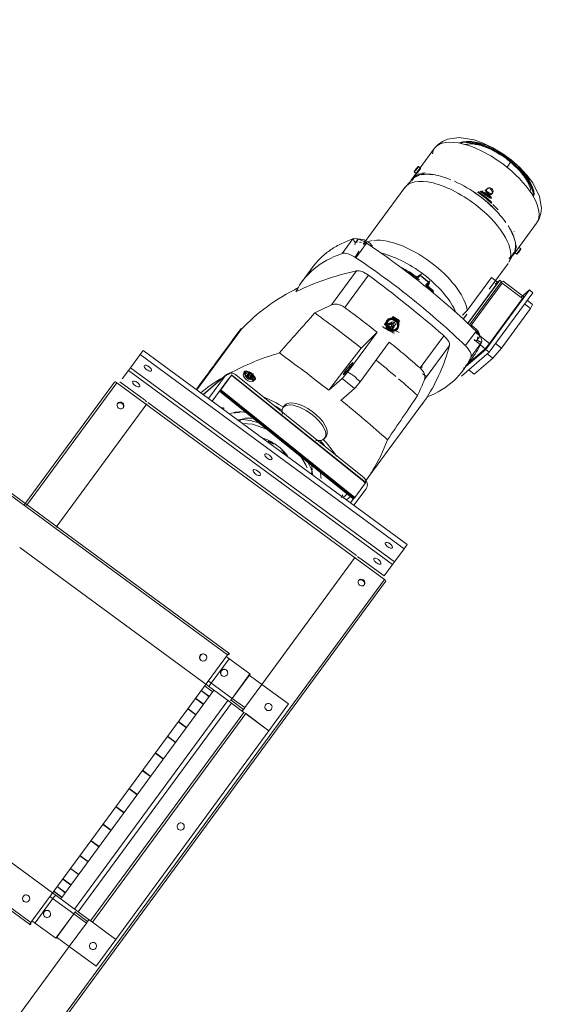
# Model space of a CAD drawing. Header units: metres. Extents: x 135583 to 135939, y 457896 to 458258.
# Tile 208 of 256: x 135786.64 to 135787.37, y 457905.286 to 457906.655. Entities that reach past the tile are written whole.
import ezdxf

# ---------------------------------------------------------------- set-up
doc = ezdxf.new("R2010")
doc.units = ezdxf.units.M
doc.layers.add('NIEUWE INSTALLATIE', color=250, linetype='Continuous', lineweight=0)

msp = doc.modelspace()

# ---------------------------------------------------------------- linework, layer by layer
at = {"layer": 'NIEUWE INSTALLATIE'}
for p, q in [((135785.7304, 457906.653), (135786.9295, 457905.772)), ((135786.9314, 457905.7743), (135785.7323, 457906.6553)), ((135787.2175, 457906.4764), (135787.185, 457906.4321)), ((135787.1891, 457906.4438), (135787.1921, 457906.4414)), ((135787.198, 457906.4488), (135787.195, 457906.4512)), ((135787.1867, 457906.4333), (135787.1774, 457906.4234)), ((135787.1897, 457906.4366), (135787.1888, 457906.4356)), ((135787.1762, 457906.4219), (135787.1181, 457906.3429)), ((135787.2913, 457906.4207), (135787.29, 457906.4195)), ((135787.2962, 457906.4123), (135787.2975, 457906.4135)), ((135787.3269, 457906.3279), (135787.3594, 457906.3721)), ((135787.1037, 457906.3503), (135787.0888, 457906.33)), ((135787.1101, 457906.3488), (135787.1073, 457906.3449)), ((135787.123, 457906.3446), (135787.1081, 457906.3243)), ((135787.1122, 457906.3335), (135787.1072, 457906.3247)), ((135787.3208, 457906.3181), (135787.3275, 457906.3298)), ((135787.3287, 457906.3315), (135787.3317, 457906.3291)), ((135787.3291, 457906.3326), (135787.3298, 457906.3338)), ((135787.3377, 457906.3365), (135787.3347, 457906.3389)), ((135787.2934, 457906.2805), (135787.3198, 457906.3164)), ((135787.0484, 457906.3117), (135787.0335, 457906.2914)), ((135787.109, 457906.3059), (135787.0743, 457906.2586)), ((135787.1993, 457906.3017), (135787.1977, 457906.2994)), ((135787.0928, 457906.2549), (135787.1258, 457906.2998)), ((135787.1966, 457906.3002), (135787.192, 457906.2944)), ((135787.1925, 457906.2967), (135787.1966, 457906.3002)), ((135787.1937, 457906.2959), (135787.1977, 457906.2994)), ((135787.1942, 457906.2967), (135787.1937, 457906.2959)), ((135787.1996, 457906.2979), (135787.2077, 457906.2914)), ((135787.2095, 457906.2899), (135787.2055, 457906.2864)), ((135787.2106, 457906.289), (135787.2065, 457906.2855)), ((135787.2106, 457906.289), (135787.2065, 457906.2829)), ((135787.2111, 457906.2922), (135787.2095, 457906.2899)), ((135787.263, 457906.2509), (135787.2968, 457906.2969)), ((135787.3055, 457906.2899), (135787.2637, 457906.233)), ((135787.3082, 457906.2931), (135787.2639, 457906.2328)), ((135787.3106, 457906.2913), (135787.2661, 457906.2307)), ((135787.3115, 457906.2889), (135787.2677, 457906.2292)), ((135787.2968, 457906.2969), (135787.3055, 457906.2899)), ((135787.3018, 457906.2876), (135787.3083, 457906.2932)), ((135787.3094, 457906.2923), (135787.3082, 457906.2932)), ((135787.3082, 457906.2932), (135787.3094, 457906.2923)), ((135787.3094, 457906.2923), (135787.3106, 457906.2913)), ((135787.3128, 457906.2916), (135787.3107, 457906.2914)), ((135787.3107, 457906.2914), (135787.3115, 457906.2889)), ((135787.3115, 457906.2889), (135787.3399, 457906.2674)), ((135787.3128, 457906.2916), (135787.3412, 457906.2704)), ((135785.4552, 457906.2782), (135786.6543, 457905.3972)), ((135785.4568, 457906.2807), (135786.6559, 457905.3997)), ((135787.206, 457906.2872), (135787.2055, 457906.2864)), ((135787.3495, 457906.2794), (135787.2888, 457906.1968)), ((135787.3542, 457906.2756), (135787.2935, 457906.1931)), ((135787.3376, 457906.2691), (135787.3495, 457906.2794)), ((135787.3495, 457906.2794), (135787.3542, 457906.2756)), ((135787.3399, 457906.2674), (135787.2939, 457906.2048)), ((135787.3412, 457906.2704), (135787.3399, 457906.2674)), ((135787.3535, 457906.2594), (135787.3464, 457906.2651)), ((135787.2565, 457906.2442), (135787.263, 457906.2509)), ((135787.3509, 457906.2535), (135787.3104, 457906.1984)), ((135787.3509, 457906.2535), (135787.3427, 457906.26)), ((135787.3535, 457906.2594), (135787.3509, 457906.2535)), ((135787.1532, 457906.2391), (135787.148, 457906.2316)), ((135787.1544, 457906.2386), (135787.1534, 457906.2377)), ((135787.1539, 457906.2371), (135787.1534, 457906.2367)), ((135787.154, 457906.2304), (135787.1567, 457906.2328)), ((135787.1559, 457906.2329), (135787.1586, 457906.2353)), ((135787.1586, 457906.2353), (135787.1567, 457906.2328)), ((135787.1567, 457906.2328), (135787.1581, 457906.2297)), ((135787.1618, 457906.2347), (135787.1586, 457906.2353)), ((135787.1618, 457906.2347), (135787.1591, 457906.2323)), ((135787.1632, 457906.2315), (135787.1618, 457906.2347)), ((135787.2573, 457906.239), (135787.2624, 457906.2459)), ((135787.2575, 457906.2388), (135787.2623, 457906.2453)), ((135786.8862, 457906.1409), (135786.9485, 457906.2257)), ((135786.9486, 457906.2244), (135786.8869, 457906.1403)), ((135786.9453, 457906.2216), (135786.9474, 457906.2243)), ((135787.1375, 457906.2206), (135787.0969, 457906.1654)), ((135787.1554, 457906.2273), (135787.1581, 457906.2297)), ((135787.1581, 457906.2297), (135787.1614, 457906.229)), ((135787.1587, 457906.2267), (135787.1614, 457906.229)), ((135787.1605, 457906.2292), (135787.1632, 457906.2315)), ((135787.1614, 457906.229), (135787.1632, 457906.2315)), ((135787.1635, 457906.225), (135787.164, 457906.2254)), ((135787.1645, 457906.2249), (135787.1655, 457906.2257)), ((135787.2752, 457906.2223), (135787.2603, 457906.202)), ((135787.2741, 457906.2207), (135787.2939, 457906.2048)), ((135787.114, 457906.1517), (135787.1545, 457906.2069)), ((135787.1973, 457906.1709), (135787.2303, 457906.2158)), ((135787.2679, 457906.1861), (135787.2828, 457906.2064)), ((135787.2727, 457906.2104), (135787.2878, 457906.1976)), ((135787.2769, 457906.2102), (135787.2798, 457906.2141)), ((135786.8079, 457906.1895), (135786.8121, 457906.1953)), ((135787.1796, 457905.9253), (135786.8121, 457906.1953)), ((135787.2035, 457906.1548), (135787.2382, 457906.2021)), ((135787.2935, 457906.1931), (135787.255, 457906.1596)), ((135787.2888, 457906.1968), (135787.2579, 457906.17)), ((135787.2878, 457906.1976), (135787.2603, 457906.1738)), ((135787.2939, 457906.2048), (135787.2878, 457906.1976)), ((135787.2888, 457906.1968), (135787.2935, 457906.1931)), ((135787.3104, 457906.1984), (135787.2984, 457906.1844)), ((135787.3104, 457906.1984), (135787.3022, 457906.2049)), ((135786.7944, 457906.1711), (135786.8079, 457906.1895)), ((135786.8079, 457906.1895), (135787.1753, 457905.9195)), ((135787.257, 457906.1673), (135787.2719, 457906.1876)), ((135787.2984, 457906.1844), (135787.2727, 457906.1621)), ((135787.2984, 457906.1844), (135787.2907, 457906.1906)), ((135786.7831, 457906.1558), (135786.7917, 457906.1675)), ((135786.7917, 457906.1675), (135786.7944, 457906.1711)), ((135786.7917, 457906.1675), (135787.1592, 457905.8975)), ((135787.1618, 457905.9011), (135786.7944, 457906.1711)), ((135786.9532, 457906.1647), (135786.9516, 457906.1625)), ((135786.9546, 457906.1654), (135786.9538, 457906.1643)), ((135786.96, 457906.1655), (135786.9558, 457906.1597)), ((135786.9624, 457906.1653), (135786.9582, 457906.1595)), ((135787.2727, 457906.1621), (135787.265, 457906.1683)), ((135786.7723, 457906.1511), (135786.6474, 457905.9812)), ((135786.78, 457906.1516), (135786.8139, 457906.1267)), ((135786.9279, 457906.1617), (135786.8958, 457906.1338)), ((135786.8959, 457906.1337), (135786.9266, 457906.1603)), ((135786.9266, 457906.1603), (135786.9031, 457906.1284)), ((135786.908, 457906.1248), (135786.9307, 457906.1558)), ((135786.9351, 457906.1609), (135786.9202, 457906.1406)), ((135786.9351, 457906.1609), (135787.1214, 457906.0111)), ((135787.1216, 457906.0116), (135786.9352, 457906.1613)), ((135787.1217, 457906.0116), (135786.9353, 457906.1614)), ((135787.1195, 457906.0179), (135786.941, 457906.1614)), ((135786.9558, 457906.1597), (135786.9561, 457906.1577)), ((135786.9582, 457906.1595), (135786.9558, 457906.1597)), ((135786.9604, 457906.1635), (135786.9561, 457906.1577)), ((135786.9561, 457906.1577), (135786.9588, 457906.1555)), ((135786.9608, 457906.1573), (135786.9582, 457906.1595)), ((135786.9631, 457906.1613), (135786.9588, 457906.1555)), ((135786.9588, 457906.1555), (135786.9612, 457906.1553)), ((135786.9651, 457906.1631), (135786.9608, 457906.1573)), ((135786.9612, 457906.1553), (135786.9608, 457906.1573)), ((135786.9612, 457906.1553), (135786.9654, 457906.1611)), ((135786.9653, 457906.1525), (135786.9669, 457906.1546)), ((135786.9663, 457906.1551), (135786.9671, 457906.1562)), ((135787.0703, 457906.14), (135787.0889, 457906.1561)), ((135787.0889, 457906.1561), (135787.106, 457906.1424)), ((135786.7755, 457906.1504), (135786.6499, 457905.9795)), ((135786.7755, 457906.1504), (135787.1478, 457905.8769)), ((135786.9182, 457906.1387), (135787.1045, 457905.9889)), ((135786.9193, 457906.1396), (135786.9183, 457906.1387)), ((135786.9183, 457906.1387), (135787.1046, 457905.989)), ((135786.9193, 457906.1396), (135787.1056, 457905.9898)), ((135786.9202, 457906.1406), (135787.1065, 457905.9909)), ((135787.106, 457906.1424), (135787.0874, 457906.1262)), ((135786.8187, 457906.1231), (135787.1088, 457905.91)), ((135787.1198, 457906.0111), (135787.2023, 457906.1233)), ((135786.691, 457905.9493), (135786.8171, 457906.121)), ((135787.0056, 457906.1133), (135787.0051, 457906.1125)), ((135787.009, 457906.119), (135787.0068, 457906.1161)), ((135786.9506, 457906.0938), (135786.9642, 457906.0928)), ((135787.0649, 457906.0734), (135787.067, 457906.0763)), ((135786.9927, 457906.0635), (135786.9922, 457906.063)), ((135787.0401, 457906.0318), (135787.0335, 457906.0444)), ((135787.1052, 457905.9799), (135787.1222, 457906.003)), ((135787.1065, 457905.9909), (135787.1214, 457906.0111)), ((135787.0875, 457905.9907), (135787.0901, 457905.9944)), ((135787.0903, 457905.9909), (135787.0981, 457905.9976)), ((135787.0952, 457905.9873), (135787.1027, 457905.9939)), ((135787.1061, 457905.9912), (135787.1004, 457905.9834)), ((135787.1046, 457905.989), (135787.1056, 457905.9898)), ((135786.6405, 457905.921), (135786.9326, 457905.7064)), ((135787.1753, 457905.9195), (135787.1618, 457905.9011)), ((135787.1796, 457905.9253), (135787.1753, 457905.9195)), ((135787.1073, 457905.9079), (135786.9773, 457905.7309)), ((135787.1475, 457905.8816), (135787.1137, 457905.9064)), ((135787.1592, 457905.8975), (135787.1475, 457905.8816)), ((135787.1618, 457905.9011), (135787.1592, 457905.8975)), ((135787.1478, 457905.8769), (135786.3549, 457904.7976)), ((135786.3565, 457904.7948), (135787.1494, 457905.874)), ((135786.9295, 457905.772), (135786.6559, 457905.3997)), ((135786.656, 457905.3996), (135786.9296, 457905.772)), ((135786.9277, 457905.7696), (135786.9608, 457905.7453)), ((135786.9323, 457905.7737), (135786.9311, 457905.7721)), ((135786.9314, 457905.7743), (135786.9323, 457905.7737)), ((135786.9318, 457905.7666), (135786.9069, 457905.7327)), ((135786.9608, 457905.7453), (135786.9359, 457905.7114)), ((135786.9361, 457905.7113), (135786.9609, 457905.7452)), ((135786.9597, 457905.7438), (135786.9773, 457905.7309)), ((135786.9608, 457905.7453), (135786.9609, 457905.7452)), ((135786.8976, 457905.7287), (135786.909, 457905.7203)), ((135786.8977, 457905.7287), (135786.9091, 457905.7204)), ((135786.9028, 457905.7358), (135786.9359, 457905.7114)), ((135786.9773, 457905.7309), (135786.9535, 457905.6986)), ((135786.9535, 457905.6986), (135786.9773, 457905.7309)), ((135786.9773, 457905.7309), (135787.0145, 457905.7036)), ((135786.6975, 457905.4324), (135786.9107, 457905.7226)), ((135786.8928, 457905.7221), (135786.9042, 457905.7137)), ((135786.8929, 457905.7222), (135786.9043, 457905.7139)), ((135786.7168, 457905.4182), (135786.93, 457905.7084)), ((135786.9351, 457905.7046), (135786.7219, 457905.4145)), ((135786.8849, 457905.7114), (135786.8963, 457905.703)), ((135786.8851, 457905.7116), (135786.8965, 457905.7032)), ((135786.9344, 457905.7088), (135786.9342, 457905.709)), ((135786.9517, 457905.6961), (135786.9344, 457905.7088)), ((135786.9351, 457905.7046), (135786.9523, 457905.6919)), ((135786.9359, 457905.7114), (135786.9535, 457905.6986)), ((135787.0145, 457905.7036), (135786.9872, 457905.6664)), ((135786.7392, 457905.4018), (135786.9523, 457905.6919)), ((135786.9548, 457905.6902), (135786.7416, 457905.4)), ((135786.8742, 457905.6968), (135786.8856, 457905.6885)), ((135786.8744, 457905.6971), (135786.8858, 457905.6887)), ((135786.9499, 457905.6937), (135786.9522, 457905.6968)), ((135786.9535, 457905.6986), (135786.9517, 457905.6961)), ((135786.9531, 457905.6914), (135786.9523, 457905.6919)), ((135786.9548, 457905.6902), (135786.9872, 457905.6664)), ((135786.9872, 457905.6664), (135786.9548, 457905.6901)), ((135786.8611, 457905.6789), (135786.8725, 457905.6706)), ((135786.8613, 457905.6792), (135786.8727, 457905.6709)), ((135786.9872, 457905.6664), (135786.774, 457905.3762)), ((135786.8459, 457905.6582), (135786.8572, 457905.6498)), ((135786.8461, 457905.6586), (135786.8575, 457905.6502)), ((135786.7195, 457905.4163), (135786.4274, 457905.6309)), ((135786.829, 457905.6353), (135786.8404, 457905.6269)), ((135786.8293, 457905.6357), (135786.8407, 457905.6273)), ((135786.8111, 457905.6108), (135786.8224, 457905.6025)), ((135786.8114, 457905.6113), (135786.8227, 457905.6029)), ((135786.7926, 457905.5856), (135786.8039, 457905.5773)), ((135786.7929, 457905.5861), (135786.8042, 457905.5777)), ((135786.7741, 457905.5605), (135786.7854, 457905.5521)), ((135786.7744, 457905.5609), (135786.7857, 457905.5525)), ((135786.7561, 457905.5361), (135786.7675, 457905.5277)), ((135786.7564, 457905.5364), (135786.7678, 457905.5281)), ((135786.7393, 457905.5132), (135786.7507, 457905.5048)), ((135786.7396, 457905.5135), (135786.7509, 457905.5052)), ((135786.7241, 457905.4925), (135786.7355, 457905.4841)), ((135786.7243, 457905.4928), (135786.7357, 457905.4844)), ((135786.711, 457905.4746), (135786.7224, 457905.4663)), ((135786.7112, 457905.4749), (135786.7226, 457905.4665)), ((135786.7004, 457905.4601), (135786.7117, 457905.4518)), ((135786.7005, 457905.4604), (135786.7119, 457905.452)), ((135786.6877, 457905.443), (135786.6991, 457905.4346)), ((135786.6878, 457905.4431), (135786.6992, 457905.4347)), ((135786.6925, 457905.4495), (135786.7039, 457905.4411)), ((135786.6926, 457905.4496), (135786.704, 457905.4413)), ((135786.6618, 457905.3991), (135786.6867, 457905.4329)), ((135786.7157, 457905.4116), (135786.6826, 457905.436)), ((135786.7157, 457905.4116), (135786.6908, 457905.3778)), ((135786.691, 457905.3777), (135786.7158, 457905.4115)), ((135786.7332, 457905.3988), (135786.7157, 457905.4116)), ((135786.7175, 457905.414), (135786.7177, 457905.4139)), ((135786.7177, 457905.4139), (135786.735, 457905.4012)), ((135786.7219, 457905.4145), (135786.7196, 457905.4162)), ((135786.7392, 457905.4018), (135786.7219, 457905.4145)), ((135786.6552, 457905.3965), (135786.6564, 457905.3981)), ((135786.6908, 457905.3778), (135786.6576, 457905.4022)), ((135786.7332, 457905.3988), (135786.7094, 457905.3664)), ((135786.7094, 457905.3664), (135786.7332, 457905.3987)), ((135786.735, 457905.4012), (135786.7332, 457905.3988)), ((135786.7345, 457905.4005), (135786.735, 457905.4011)), ((135786.735, 457905.4012), (135786.7366, 457905.4034)), ((135786.7392, 457905.4018), (135786.7399, 457905.4013)), ((135786.774, 457905.3762), (135786.7416, 457905.4)), ((135786.7416, 457905.4), (135786.774, 457905.3762)), ((135786.6543, 457905.3972), (135786.6552, 457905.3965)), ((135786.7094, 457905.3664), (135786.6919, 457905.3792)), ((135786.774, 457905.3762), (135786.7467, 457905.339)), ((135786.7094, 457905.3664), (135786.3349, 457904.8566)), ((135786.7467, 457905.339), (135786.7094, 457905.3664))]:
    msp.add_line(p, q, dxfattribs=at)
at = {"layer": 'NIEUWE INSTALLATIE', "flags": 128}
for points in [[(135787.2175, 457906.4764), (135787.2225, 457906.4818), (135787.2285, 457906.4861), (135787.2356, 457906.4892), (135787.2519, 457906.4914), (135787.2727, 457906.4881), (135787.2852, 457906.4837), (135787.2987, 457906.4772), (135787.3126, 457906.4688), (135787.3242, 457906.4602)], [(135787.2557, 457906.4847), (135787.2618, 457906.486), (135787.2695, 457906.486), (135787.2789, 457906.4842), (135787.2899, 457906.4806), (135787.3021, 457906.4748), (135787.3147, 457906.467), (135787.3231, 457906.4608)], [(135787.356, 457906.4111), (135787.3554, 457906.4173), (135787.353, 457906.4246), (135787.3486, 457906.433), (135787.3418, 457906.4424), (135787.3327, 457906.4523), (135787.3231, 457906.4608)], [(135787.3594, 457906.3721), (135787.3631, 457906.3785), (135787.3654, 457906.3856), (135787.3662, 457906.3932), (135787.3635, 457906.4096), (135787.354, 457906.4284), (135787.346, 457906.4391), (135787.3358, 457906.4501), (135787.3242, 457906.4602)], [(135787.1074, 457906.3451), (135787.107, 457906.3457), (135787.1066, 457906.3462), (135787.1062, 457906.3468), (135787.1058, 457906.3474), (135787.1054, 457906.348), (135787.105, 457906.3486), (135787.1046, 457906.3492), (135787.1041, 457906.3497), (135787.1037, 457906.3503)], [(135787.1942, 457906.2967), (135787.1968, 457906.2992), (135787.1993, 457906.3017)], [(135787.206, 457906.2872), (135787.2086, 457906.2897), (135787.2111, 457906.2922)], [(135787.1156, 457906.1984), (135787.1265, 457906.2095), (135787.1375, 457906.2206)], [(135787.2828, 457906.2064), (135787.282, 457906.2068), (135787.2813, 457906.2071), (135787.2806, 457906.2074), (135787.2798, 457906.2078), (135787.2791, 457906.2081), (135787.2784, 457906.2085), (135787.2776, 457906.2088), (135787.2769, 457906.2092), (135787.2762, 457906.2095)], [(135787.0703, 457906.14), (135787.0929, 457906.1692), (135787.1156, 457906.1984)], [(135786.985, 457906.0853), (135786.9642, 457906.0928), (135786.9507, 457906.0938)], [(135786.9523, 457905.6919), (135786.9531, 457905.6914), (135786.9548, 457905.6902)], [(135786.7416, 457905.4), (135786.7399, 457905.4013), (135786.7392, 457905.4018)]]:
    msp.add_lwpolyline(points, dxfattribs=at)
at = {"layer": 'NIEUWE INSTALLATIE'}
for centre, major_axis, ratio, start_param, end_param in [((135787.2885, 457906.4243), (-0.0709, 0.0521), 0.438371, 4.613742, 6.283134), ((135787.3002, 457906.4402), (-0.0527, 0.0387), 0.438371, 5.66094, 6.010006), ((135787.2996, 457906.4394), (-0.0527, 0.0387), 0.438371, 4.613742, 5.79184), ((135787.3002, 457906.4402), (-0.0527, 0.0387), 0.438371, 4.613742, 5.499738), ((135787.2885, 457906.4243), (-0.0709, 0.0521), 0.438371, 6.283179, 6.492452), ((135787.2996, 457906.4394), (-0.0527, 0.0387), 0.438371, 3.435645, 4.613742), ((135787.3002, 457906.4402), (-0.0527, 0.0387), 0.438371, 3.566545, 4.613742), ((135787.2559, 457906.38), (-0.0709, 0.0521), 0.438371, 5.543939, 6.359072), ((135787.2559, 457906.38), (-0.0705, 0.0518), 0.438371, 5.948896, 6.276938), ((135787.2586, 457906.3836), (-0.0702, 0.0516), 0.438371, 6.047464, 6.359072), ((135787.1921, 457906.4475), (-0.00298, -0.0037), 0.088519, 3.597301, 6.738894), ((135787.1921, 457906.4475), (-0.00298, -0.0037), 0.088519, 0.455708, 3.597301), ((135787.2578, 457906.3825), (-0.0702, 0.0516), 0.438371, 5.835473, 6.010006), ((135787.2559, 457906.38), (-0.0705, 0.0518), 0.438371, 5.72254, 5.907339), ((135787.2559, 457906.38), (-0.0705, 0.0518), 0.438371, 5.594036, 5.707703), ((135787.2559, 457906.38), (-0.0705, 0.0518), 0.438371, 5.352941, 5.53774), ((135787.2885, 457906.4243), (-0.0709, 0.0521), 0.438371, 3.185746, 4.613742), ((135787.248, 457906.3691), (-0.0718, 0.0527), 0.438371, 4.613742, 6.327338), ((135787.2578, 457906.3825), (-0.0702, 0.0516), 0.438371, 6.184539, 6.359072), ((135787.2586, 457906.3836), (-0.0701, 0.0515), 0.438371, 6.184539, 6.369338), ((135787.2559, 457906.38), (-0.0705, 0.0518), 0.438371, 5.240649, 5.350724), ((135787.2559, 457906.38), (-0.0705, 0.0518), 0.438371, 4.700411, 5.168141), ((135787.2559, 457906.38), (-0.0709, 0.0521), 0.438371, 4.613742, 4.788275), ((135787.2578, 457906.3825), (-0.0702, 0.0516), 0.438371, 4.613742, 4.759238), ((135787.2586, 457906.3836), (-0.0702, 0.0516), 0.438371, 4.613742, 4.752121), ((135787.2586, 457906.3836), (-0.0701, 0.0515), 0.438371, 4.521343, 4.706142), ((135787.2996, 457906.4394), (-0.0527, 0.0387), 0.438371, 1.55812, 1.833065), ((135787.3002, 457906.4402), (-0.0527, 0.0387), 0.438371, 1.569256, 1.821216), ((135787.2944, 457906.4171), (-0.00311, 0.00359), 0.894424, 4.911637, 8.05323), ((135787.2944, 457906.4171), (-0.00311, 0.00359), 0.894424, 1.770045, 4.911637), ((135787.2559, 457906.38), (-0.0705, 0.0518), 0.438371, 4.613742, 4.668988), ((135787.2559, 457906.38), (-0.0705, 0.0518), 0.438371, 4.557648, 4.613742), ((135787.2559, 457906.38), (-0.0709, 0.0521), 0.438371, 4.423439, 4.613742), ((135787.2578, 457906.3825), (-0.0702, 0.0516), 0.438371, 4.468422, 4.613742), ((135787.2586, 457906.3836), (-0.0702, 0.0516), 0.438371, 4.472686, 4.613742), ((135787.2559, 457906.38), (-0.0705, 0.0518), 0.438371, 4.059344, 4.527937), ((135787.2578, 457906.3825), (-0.0702, 0.0516), 0.438371, 4.313998, 4.439209), ((135787.248, 457906.3691), (-0.0718, 0.0527), 0.438371, 3.185746, 4.613742), ((135787.2559, 457906.38), (-0.0709, 0.0521), 0.438371, 4.349751, 4.356703), ((135787.2559, 457906.38), (-0.0709, 0.0521), 0.438371, 4.264676, 4.327251), ((135787.2559, 457906.38), (-0.0705, 0.0518), 0.438371, 3.876642, 3.986673), ((135787.2559, 457906.38), (-0.0709, 0.0521), 0.438371, 3.217479, 3.915611), ((135787.2559, 457906.38), (-0.0705, 0.0518), 0.438371, 3.651368, 3.871827), ((135787.2586, 457906.3836), (-0.0701, 0.0515), 0.438371, 3.777886, 3.782144), ((135787.2578, 457906.3825), (-0.0702, 0.0516), 0.438371, 3.741078, 3.746741), ((135787.1222, 457906.3399), (-0.0121, 0.0089), 0.438371, 4.613742, 6.283185), ((135787.1878, 457906.2873), (-0.0718, 0.0527), 0.438371, 5.877634, 6.184539), ((135787.0335, 457906.1397), (-0.4029, 0.296), 0.438371, 4.613742, 4.811092), ((135787.1222, 457906.3399), (-0.0121, 0.0089), 0.438371, 4.221043, 4.613742), ((135787.1878, 457906.2873), (-0.0718, 0.0527), 0.438371, 4.613742, 5.835473), ((135787.2559, 457906.38), (-0.0705, 0.0518), 0.438371, 2.950546, 3.504945), ((135787.4364, 457905.9953), (-0.4029, 0.296), 0.438371, 5.987189, 6.359605), ((135787.1041, 457906.3153), (-0.0177, 0.013), 0.438371, 4.811092, 5.987189), ((135787.1769, 457906.2724), (-0.0701, 0.0515), 0.438371, 4.613742, 5.486407), ((135787.2578, 457906.3825), (-0.0702, 0.0516), 0.438371, 3.042946, 3.159015), ((135787.2586, 457906.3836), (-0.0701, 0.0515), 0.438371, 3.042946, 3.135408), ((135787.2559, 457906.38), (-0.0709, 0.0521), 0.438371, 3.141593, 3.215763), ((135787.2578, 457906.3825), (-0.0702, 0.0516), 0.438371, 3.217479, 3.392012), ((135787.3347, 457906.3328), (-0.00298, -0.0037), 0.088519, 3.597301, 6.738894), ((135787.3347, 457906.3328), (-0.00298, -0.0037), 0.088519, 0.455709, 3.597301), ((135787.0186, 457906.1194), (-0.4029, 0.296), 0.438371, 4.613742, 4.811092), ((135787.9337, 457905.4568), (-1.0074, 0.7401), 0.438371, 5.917389, 6.057063), ((135787.1209, 457906.2936), (-0.0145, 0.0107), 0.438371, 4.697982, 5.917389), ((135787.1756, 457906.2706), (-0.0588, 0.0432), 0.438371, 4.718041, 5.107241), ((135787.1749, 457906.2697), (-0.0588, 0.0432), 0.438371, 4.669508, 4.932873), ((135787.1749, 457906.2697), (-0.0592, 0.0435), 0.438371, 4.736499, 4.925825), ((135787.1878, 457906.2873), (-0.0718, 0.0527), 0.438371, 3.540236, 4.613742), ((135786.9089, 457906.0241), (-0.6447, 0.4737), 0.438371, 4.529502, 4.697982), ((135787.1749, 457906.2697), (-0.0689, 0.0506), 0.438371, 4.508284, 4.719201), ((135787.1769, 457906.2724), (-0.0701, 0.0515), 0.438371, 3.762739, 4.613742), ((135787.938, 457905.4626), (-1.0074, 0.7401), 0.438371, 6.058026, 6.231756), ((135787.0335, 457906.1397), (-0.4029, 0.296), 0.438371, 4.416393, 4.613742), ((135787.1749, 457906.2697), (-0.0588, 0.0432), 0.438371, 4.290699, 4.517139), ((135787.1756, 457906.2706), (-0.0588, 0.0432), 0.438371, 4.314844, 4.509444), ((135787.1749, 457906.2697), (-0.0592, 0.0435), 0.438371, 4.301659, 4.490985), ((135787.0186, 457906.1194), (-0.4029, 0.296), 0.438371, 4.416393, 4.613742), ((135786.8475, 457905.9513), (-0.6604, 0.4852), 0.438371, 4.627165, 4.726382), ((135787.1585, 457906.2308), (-0.00623, 0.00717), 0.894424, 0.199249, 3.340841), ((135787.1585, 457906.2308), (-0.00508, 0.00585), 0.894424, 0.199248, 3.340841), ((135787.159, 457906.2313), (-0.00557, 0.00642), 0.894424, 0.199248, 3.340841), ((135787.16, 457906.2322), (-0.00557, 0.00642), 0.894424, 0.199249, 3.340841), ((135787.1585, 457906.2308), (-0.00623, 0.00717), 0.894424, 5.712593, 6.482434), ((135787.159, 457906.2313), (-0.00508, 0.00585), 0.894424, 0.199248, 3.340841), ((135787.159, 457906.2313), (-0.00557, 0.00642), 0.894424, 3.340841, 6.482434), ((135787.1585, 457906.2308), (-0.00508, 0.00585), 0.894424, 3.340841, 6.482434), ((135787.1564, 457906.2291), (-0.00315, 0.00362), 0.894424, 3.340841, 6.482434), ((135787.159, 457906.2313), (-0.00508, 0.00585), 0.894424, 3.340841, 6.482434), ((135787.16, 457906.2322), (-0.00557, 0.00642), 0.894424, 3.340841, 6.482434), ((135787.1749, 457906.2697), (-0.0592, 0.0435), 0.438371, 1.615686, 1.784233), ((135787.1749, 457906.2697), (-0.0588, 0.0432), 0.438371, 1.619914, 1.79263), ((135787.1585, 457906.2308), (-0.00623, 0.00717), 0.894424, 3.340841, 5.435236), ((135787.1756, 457906.2706), (-0.0588, 0.0432), 0.438371, 1.621216, 1.771048), ((135787.1769, 457906.2724), (-0.0701, 0.0515), 0.438371, 1.648812, 1.764832), ((135787.1548, 457906.2424), (-0.031, 0.0228), 0.438371, 1.575084, 1.821216), ((135787.158, 457906.2467), (-0.0338, 0.0248), 0.438371, 1.585227, 2.170281), ((135787.1544, 457906.2273), (-0.00315, 0.00362), 0.894424, 0.199249, 3.340841), ((135787.1544, 457906.2273), (-0.00315, 0.00362), 0.894424, 3.340841, 6.482434), ((135787.1564, 457906.2291), (-0.00315, 0.00362), 0.894424, 0.199249, 3.340841), ((135787.1548, 457906.2424), (-0.031, 0.0228), 0.438371, 1.890509, 2.09873), ((135787.2677, 457906.223), (-0.0121, 0.0089), 0.438371, 4.613742, 5.006441), ((135787.2677, 457906.223), (-0.0121, 0.0089), 0.438371, 3.042946, 4.613742), ((135787.2231, 457906.2115), (-0.0145, 0.0107), 0.438371, 3.310095, 4.529502), ((135787.8555, 457905.3503), (-1.0074, 0.7401), 0.438371, 5.962629, 6.094445), ((135786.8087, 457905.8985), (-0.6447, 0.4737), 0.438371, 4.627493, 4.735101), ((135786.1907, 457906.8576), (-1.0074, 0.7401), 0.438371, 3.170422, 3.310095), ((135787.2497, 457906.1983), (-0.0177, 0.013), 0.438371, 3.240295, 4.416393), ((135787.0971, 457906.1698), (-0.00689, -0.00857), 0.088519, 2.026505, 5.168098), ((135786.8475, 457905.9513), (-0.6604, 0.4852), 0.438371, 4.550711, 4.594801), ((135786.8541, 457906.4633), (-0.4029, 0.296), 0.438371, 2.86788, 3.240295), ((135786.8188, 457906.1706), (-0.00484, 0.00355), 0.438371, 0, 3.141593), ((135786.8188, 457906.1706), (-0.00484, 0.00355), 0.438371, 3.141593, 6.283185), ((135786.9603, 457906.16), (-0.00766, 0.00562), 0.438371, 4.613742, 6.826056), ((135786.9601, 457906.1597), (-0.00685, 0.00503), 0.438371, 4.613742, 7.755335), ((135786.9609, 457906.1608), (-0.00766, 0.00562), 0.438371, 0, 1.47215), ((135786.9601, 457906.1597), (-0.00625, 0.00459), 0.438371, 4.613742, 7.755335), ((135786.9609, 457906.1608), (-0.00625, 0.00459), 0.438371, 0, 0.424952), ((135787.0942, 457906.1634), (-0.00626, -0.00779), 0.088519, 0.455709, 1.903441), ((135787.0971, 457906.1698), (-0.00689, -0.00857), 0.088519, 5.168098, 8.30969), ((135787.2045, 457906.168), (-0.00544, 0.004), 0.438371, 5.66094, 6.708137), ((135786.7747, 457906.1494), (-0.00242, 0.00178), 0.438371, 4.712389, 6.283185), ((135786.8026, 457906.1486), (-0.00484, 0.00355), 0.438371, 0, 3.141593), ((135786.8026, 457906.1486), (-0.00484, 0.00355), 0.438371, 3.141593, 6.283185), ((135787.8555, 457905.3503), (-1.0074, 0.7401), 0.438371, 6.108998, 6.167508), ((135786.9351, 457906.1534), (-0.00721, 0.00831), 0.894424, 5.628571, 6.482434), ((135786.9351, 457906.1534), (-0.00721, 0.00831), 0.894424, 4.911637, 5.538208), ((135786.9347, 457906.1606), (-0.000626, -0.000779), 0.088519, 2.026505, 3.597301), ((135786.9585, 457906.1575), (-0.00685, 0.00503), 0.438371, 4.613742, 7.755335), ((135786.9585, 457906.1575), (-0.00685, 0.00503), 0.438371, 1.47215, 4.613742), ((135786.9603, 457906.16), (-0.00766, 0.00562), 0.438371, 1.47215, 1.479403), ((135786.9601, 457906.1597), (-0.00685, 0.00503), 0.438371, 1.47215, 4.613742), ((135786.9601, 457906.1597), (-0.00625, 0.00459), 0.438371, 1.47215, 4.613742), ((135786.9609, 457906.1608), (-0.00766, 0.00562), 0.438371, 1.47215, 3.141593), ((135786.9609, 457906.1608), (-0.00625, 0.00459), 0.438371, 1.47215, 3.141593), ((135786.9603, 457906.16), (-0.00766, 0.00562), 0.438371, 3.566545, 4.613742), ((135786.9603, 457906.16), (-0.00766, 0.00562), 0.438371, 2.424185, 3.443817), ((135787.1113, 457906.1496), (-0.00626, -0.00779), 0.088519, 0.455709, 1.903441), ((135786.8475, 457905.9513), (-0.6604, 0.4852), 0.438371, 4.501102, 4.544789), ((135787.2045, 457906.168), (-0.0121, 0.0089), 0.438371, 1.544181, 2.079313), ((135786.9188, 457906.1394), (-0.000626, -0.000779), 0.088519, 5.953495, 6.283185), ((135786.9198, 457906.1403), (-0.000626, -0.000779), 0.088519, 0.455709, 2.026505), ((135786.7802, 457906.118), (-0.00403, 0.00296), 0.898794, 3.294818, 6.283185), ((135786.7802, 457906.118), (-0.00403, 0.00296), 0.898794, 3.294818, 6.283185), ((135786.7807, 457906.1187), (-0.00403, 0.00296), 0.898794, 3.141593, 6.283185), ((135786.8123, 457906.1246), (-0.00484, 0.00355), 0.438371, 3.926991, 4.712389), ((135786.9975, 457906.0625), (-0.0927, 0.0681), 0.438371, 4.918401, 5.208327), ((135787.038, 457906.0976), (-0.029, 0.0213), 0.438371, 3.141593, 6.283185), ((135786.8087, 457905.8985), (-0.6447, 0.4737), 0.438371, 4.492384, 4.599992), ((135786.1949, 457906.8634), (-1.0074, 0.7401), 0.438371, 3.126782, 3.141593), ((135786.1949, 457906.8634), (-1.0074, 0.7401), 0.438371, 3.141713, 3.158136), ((135786.7807, 457906.1187), (-0.00403, 0.00296), 0.898794, 0, 3.141593), ((135786.9195, 457906.1194), (-0.00564, 0.00414), 0.438371, 1.995748, 3.042946), ((135786.9195, 457906.1194), (-0.00484, 0.00355), 0.438371, 2.170281, 2.868413), ((135786.9916, 457906.0545), (-0.0647, 0.0475), 0.438371, 5.57947, 6.065298), ((135786.9948, 457906.0588), (-0.0927, 0.0681), 0.438371, 4.918401, 5.0099), ((135787.0359, 457906.0947), (-0.029, 0.0213), 0.438371, 0.191398, 0.538707), ((135787.0359, 457906.0947), (-0.029, 0.0213), 0.438371, 2.752901, 6.474584), ((135786.9921, 457906.0552), (-0.0632, 0.0464), 0.438371, 5.79184, 5.951693), ((135786.989, 457906.0509), (-0.0564, 0.0414), 0.438371, 5.277272, 5.870379), ((135786.9943, 457906.0582), (-0.0504, 0.037), 0.438371, 5.593431, 6.16811), ((135786.989, 457906.0509), (-0.0282, 0.0207), 0.438371, 4.613742, 5.386885), ((135786.9909, 457906.0535), (-0.0214, 0.0157), 0.438371, 4.881066, 5.240349), ((135786.9909, 457906.0535), (-0.0201, 0.0148), 0.438371, 4.897536, 5.254761), ((135787.0359, 457906.0947), (-0.029, 0.0213), 0.438371, 2.455641, 2.752901), ((135786.9948, 457906.0588), (-0.0927, 0.0681), 0.438371, 4.217585, 4.309083), ((135786.9975, 457906.0625), (-0.0927, 0.0681), 0.438371, 3.993604, 4.296952), ((135786.1124, 457906.7511), (-1.0074, 0.7401), 0.438371, 3.179296, 3.264856), ((135786.989, 457906.0509), (-0.0282, 0.0207), 0.438371, 4.090144, 4.613742), ((135786.9909, 457906.0535), (-0.0214, 0.0157), 0.438371, 3.987135, 4.346419), ((135786.9864, 457906.0474), (-0.00484, 0.00355), 0.438371, 0, 3.141593), ((135786.9864, 457906.0474), (-0.00484, 0.00355), 0.438371, 3.141593, 6.283185), ((135786.989, 457906.0509), (-0.0504, 0.037), 0.438371, 3.716144, 4.164943), ((135786.9702, 457906.0254), (-0.00484, 0.00355), 0.438371, 0, 3.141593), ((135786.9702, 457906.0254), (-0.00484, 0.00355), 0.438371, 3.141593, 6.283185), ((135786.989, 457906.0509), (-0.0564, 0.0414), 0.438371, 3.566545, 3.907383), ((135786.9943, 457906.0582), (-0.0504, 0.037), 0.438371, 3.267345, 3.634053), ((135786.9916, 457906.0545), (-0.0647, 0.0475), 0.438371, 3.435645, 3.648015), ((135787.1137, 457906.0099), (-0.00721, 0.00831), 0.894424, 3.340841, 4.911637), ((135786.1124, 457906.7511), (-1.0074, 0.7401), 0.438371, 3.143525, 3.175147), ((135787.1211, 457906.0108), (-0.000626, -0.000779), 0.088519, 2.026505, 3.597301), ((135787.1062, 457905.9906), (-0.000626, -0.000779), 0.088519, 0.455709, 2.026505), ((135787.154, 457905.9243), (-0.00484, 0.00355), 0.438371, 0, 3.141593), ((135787.154, 457905.9243), (-0.00484, 0.00355), 0.438371, 3.141593, 6.283185), ((135787.1121, 457905.9043), (-0.00484, 0.00355), 0.438371, 4.712389, 5.497787), ((135787.1379, 457905.9022), (-0.00484, 0.00355), 0.438371, 0, 3.141593), ((135787.1379, 457905.9022), (-0.00484, 0.00355), 0.438371, 3.141593, 6.283185), ((135787.1154, 457905.8717), (-0.00403, 0.00296), 0.898794, 3.141593, 6.12996), ((135787.1154, 457905.8717), (-0.00403, 0.00296), 0.898794, 3.141593, 6.12996), ((135787.1159, 457905.8724), (-0.00403, 0.00296), 0.898794, 3.141593, 6.283185), ((135787.147, 457905.8758), (-0.00242, 0.00178), 0.438371, 3.141593, 4.712389), ((135787.1159, 457905.8724), (-0.00403, 0.00296), 0.898794, 0, 3.141593), ((135786.8957, 457905.7683), (0.00296, 0.00403), 0.99863, 6.28318, 9.424773), ((135786.8958, 457905.7682), (0.00296, 0.00403), 0.99863, 6.283183, 9.408311), ((135786.8958, 457905.7682), (-0.00296, -0.00403), 0.99863, 3.141596, 6.266724), ((135786.8957, 457905.7683), (0.00296, 0.00403), 0.99863, 3.141587, 6.28318), ((135786.9296, 457905.7719), (0.00178, 0.00242), 0.052336, 0, 1.570796), ((135786.9248, 457905.7469), (-0.00296, -0.00403), 0.99863, 4.712397, 7.853989), ((135786.925, 457905.7468), (-0.00296, -0.00403), 0.99863, 4.712397, 6.283193), ((135786.9248, 457905.7469), (0.00296, 0.00403), 0.99863, 4.712381, 7.853974), ((135786.925, 457905.7468), (0.00296, 0.00403), 0.99863, 6.283183, 7.853979), ((135786.9072, 457905.7325), (-0.00355, -0.00484), 0.052336, 4.712389, 6.283185), ((135786.9302, 457905.7082), (-0.00484, 0.00355), 0.000001, 2.127959, 4.484154), ((135786.9362, 457905.7112), (-0.00355, -0.00484), 0.052336, 4.712389, 5.497787), ((135786.9865, 457905.6993), (-0.00494, -0.00076), 1, 5.497787, 8.63938), ((135786.9865, 457905.6993), (-0.00015, 0.005), 1, 4.049481, 7.191073), ((135786.8645, 457905.5331), (0.00228, 0.00445), 1, 1.409923, 4.551516), ((135786.8645, 457905.5331), (-0.00259, 0.00428), 1, 3.534297, 6.67589), ((135786.6495, 457905.433), (-0.00296, -0.00403), 0.99863, 3.158064, 6.283192), ((135786.6495, 457905.433), (0.00296, 0.00403), 0.99863, 0.016459, 3.141587), ((135786.6494, 457905.433), (-0.00296, -0.00403), 0.99863, 3.1416, 6.283193), ((135786.6494, 457905.433), (-0.00296, -0.00403), 0.99863, 0.000005, 3.141598), ((135786.687, 457905.4328), (0.00355, 0.00484), 0.052336, 0, 1.570796), ((135786.6785, 457905.4116), (-0.00296, -0.00403), 0.99863, 4.712394, 7.853987), ((135786.6787, 457905.4116), (0.00296, 0.00403), 0.99863, 1.570796, 3.141593), ((135786.6785, 457905.4116), (0.00296, 0.00403), 0.99863, 4.712386, 7.853979), ((135786.6787, 457905.4116), (0.00296, 0.00403), 0.99863, 0, 1.570796), ((135786.716, 457905.4115), (-0.00355, -0.00484), 0.052336, 3.926991, 4.712389), ((135786.6561, 457905.3996), (0.00178, 0.00242), 0.052336, 1.570796, 3.141593), ((135786.7424, 457905.367), (-0.00324, 0.00381), 1, 3.373418, 6.515011), ((135786.7424, 457905.367), (-0.00296, -0.00403), 1, 4.712394, 7.853986)]:
    msp.add_ellipse(centre, major_axis=major_axis, ratio=ratio, start_param=start_param, end_param=end_param, dxfattribs=at)
for points, knots in [([(135787.2522, 457906.4841), (135787.2531, 457906.4844), (135787.2551, 457906.485), (135787.2583, 457906.4855), (135787.2618, 457906.4857), (135787.2657, 457906.4856), (135787.2699, 457906.485), (135787.2742, 457906.4842), (135787.2787, 457906.483), (135787.2834, 457906.4814), (135787.2883, 457906.4796), (135787.2931, 457906.4774), (135787.298, 457906.475), (135787.303, 457906.4723), (135787.3081, 457906.4692), (135787.3147, 457906.4649), (135787.3193, 457906.4614), (135787.3222, 457906.4591)], [-0.4444444, -0.4444444, -0.4444444, -0.4444444, -0.4166667, -0.3888889, -0.3611111, -0.3333333, -0.3055556, -0.2777778, -0.25, -0.2222222, -0.1944444, -0.1666667, -0.1388889, -0.1111111, -0.0833333, -0.0555556, 0, 0, 0, 0]), ([(135787.26, 457906.4816), (135787.2604, 457906.4817), (135787.2617, 457906.482), (135787.264, 457906.4824), (135787.2672, 457906.4826), (135787.2707, 457906.4825), (135787.2744, 457906.482), (135787.2782, 457906.4812), (135787.2822, 457906.4802), (135787.2851, 457906.4792), (135787.2865, 457906.4787)], [-0.4285465, -0.4285465, -0.4285465, -0.4285465, -0.4166667, -0.3888889, -0.3611111, -0.3333333, -0.3055556, -0.2777778, -0.25, -0.2222222, -0.2222222, -0.2222222, -0.2222222]), ([(135787.2878, 457906.4782), (135787.2888, 457906.4779), (135787.2913, 457906.4769), (135787.2952, 457906.4752), (135787.2996, 457906.473), (135787.3041, 457906.4705), (135787.3077, 457906.4684), (135787.3097, 457906.4671), (135787.3102, 457906.4667)], [-0.2136833, -0.2136833, -0.2136833, -0.2136833, -0.1944444, -0.1666667, -0.1388889, -0.1111111, -0.0833333, -0.073524, -0.073524, -0.073524, -0.073524]), ([(135787.3212, 457906.4588), (135787.3213, 457906.459), (135787.3216, 457906.4594), (135787.322, 457906.4598), (135787.3223, 457906.4601), (135787.3225, 457906.4604), (135787.3227, 457906.4606), (135787.3229, 457906.4607), (135787.323, 457906.4608), (135787.3231, 457906.4608), (135787.3231, 457906.4608), (135787.3231, 457906.4607), (135787.323, 457906.4605), (135787.3229, 457906.4603), (135787.3226, 457906.4599), (135787.3224, 457906.4596), (135787.3222, 457906.4594)], [0, 0, 0, 0, 0.125, 0.1875, 0.25, 0.3125, 0.375, 0.4375, 0.5, 0.5625, 0.625, 0.6875, 0.75, 0.8125, 0.875, 1, 1, 1, 1]), ([(135787.3309, 457906.4501), (135787.3308, 457906.4502), (135787.3277, 457906.4533), (135787.3244, 457906.4562), (135787.3212, 457906.4588)], [0.92857123, 0.92857123, 0.92857123, 0.92857123, 0.93055556, 1, 1, 1, 1]), ([(135787.356, 457906.413), (135787.3559, 457906.4138), (135787.3554, 457906.4161), (135787.3542, 457906.4199), (135787.3521, 457906.4246), (135787.3493, 457906.4295), (135787.3461, 457906.4345), (135787.341, 457906.4411), (135787.3331, 457906.4498), (135787.3258, 457906.4562), (135787.3222, 457906.4591)], [0.6666667, 0.6666667, 0.6666667, 0.6666667, 0.6875, 0.7222222, 0.7569444, 0.7916667, 0.8263889, 0.8611111, 0.9305556, 1, 1, 1, 1]), ([(135787.3513, 457906.4176), (135787.3512, 457906.4184), (135787.3508, 457906.4204), (135787.3497, 457906.4238), (135787.3478, 457906.428), (135787.3453, 457906.4325), (135787.3424, 457906.4369), (135787.3393, 457906.441), (135787.337, 457906.4438), (135787.3359, 457906.445)], [0.6666667, 0.6666667, 0.6666667, 0.6666667, 0.6875, 0.7222222, 0.7569444, 0.7916667, 0.8263889, 0.8611111, 0.8888889, 0.8888889, 0.8888889, 0.8888889]), ([(135787.2808, 457906.4167), (135787.2825, 457906.4154), (135787.2859, 457906.413), (135787.291, 457906.4096), (135787.2944, 457906.4075), (135787.2961, 457906.4066)], [0.02439854, 0.02439854, 0.02439854, 0.02439854, 0.05555556, 0.08333333, 0.11111111, 0.11111111, 0.11111111, 0.11111111]), ([(135787.2874, 457906.4186), (135787.2878, 457906.4182), (135787.2898, 457906.4169), (135787.293, 457906.4148), (135787.2958, 457906.4131), (135787.2971, 457906.4123)], [0.04597868, 0.04597868, 0.04597868, 0.04597868, 0.05555556, 0.08333333, 0.10721346, 0.10721346, 0.10721346, 0.10721346]), ([(135787.29, 457906.4195), (135787.2899, 457906.4195), (135787.2895, 457906.4191), (135787.2889, 457906.4183), (135787.2885, 457906.4168), (135787.2887, 457906.4152), (135787.2894, 457906.4137), (135787.2902, 457906.4129), (135787.2906, 457906.4125)], [0.4366076, 0.4366076, 0.4366076, 0.4366076, 0.4444444, 0.5555556, 0.6666667, 0.7777778, 0.8888889, 1, 1, 1, 1]), ([(135787.2962, 457906.4123), (135787.2961, 457906.4123), (135787.2958, 457906.412), (135787.2952, 457906.4117), (135787.2943, 457906.4114), (135787.2933, 457906.4114), (135787.292, 457906.4116), (135787.2911, 457906.4121), (135787.2906, 457906.4125)], [0.5633785, 0.5633785, 0.5633785, 0.5633785, 0.5833333, 0.6527778, 0.7222222, 0.7916667, 0.8611111, 1, 1, 1, 1]), ([(135787.2971, 457906.4136), (135787.297, 457906.4133), (135787.2967, 457906.4129), (135787.2964, 457906.4125), (135787.2963, 457906.4124), (135787.2963, 457906.4124)], [0.4444444, 0.4444444, 0.4444444, 0.4444444, 0.5138889, 0.5486111, 0.5555556, 0.5555556, 0.5555556, 0.5555556]), ([(135787.0484, 457906.3117), (135787.0515, 457906.3159), (135787.0585, 457906.324), (135787.0713, 457906.3346), (135787.0863, 457906.3435), (135787.0977, 457906.3483), (135787.1037, 457906.3503)], [-0.7931682, -0.7931682, -0.7931682, -0.7931682, -0.6, -0.4, -0.2, 0, 0, 0, 0]), ([(135787.0928, 457906.2549), (135787.0916, 457906.2558), (135787.0891, 457906.2573), (135787.0844, 457906.2592), (135787.0791, 457906.26), (135787.0758, 457906.2593), (135787.0743, 457906.2586)], [0, 0, 0, 0, 0.2, 0.4, 0.7, 1, 1, 1, 1]), ([(135786.886, 457906.1409), (135786.8914, 457906.1483), (135786.9107, 457906.1746), (135786.9307, 457906.2018), (135786.9453, 457906.2216)], [-0.6989518, -0.6989518, -0.6989518, -0.6989518, -0.5, 0, 0, 0, 0]), ([(135787.1973, 457906.1709), (135787.1995, 457906.169), (135787.202, 457906.1659), (135787.2034, 457906.1623), (135787.2039, 457906.1606), (135787.2043, 457906.1581), (135787.204, 457906.1562), (135787.2035, 457906.1548)], [0, 0, 0, 0, 0.4, 0.55, 0.625, 0.7, 1, 1, 1, 1])]:
    msp.add_open_spline(points, degree=3, knots=knots, dxfattribs=at)
for points in [[(135787.3182, 457906.4611), (135787.3192, 457906.4603), (135787.3202, 457906.4596), (135787.3212, 457906.4588)], [(135787.3222, 457906.4591), (135787.3227, 457906.4595), (135787.3235, 457906.4601), (135787.3242, 457906.4604), (135787.3244, 457906.46), (135787.3241, 457906.4591), (135787.3232, 457906.4575), (135787.322, 457906.4555), (135787.3202, 457906.4529), (135787.3189, 457906.451), (135787.3182, 457906.4501)], [(135787.1976, 457906.4485), (135787.1974, 457906.4483), (135787.1969, 457906.4479), (135787.196, 457906.4468), (135787.195, 457906.4455), (135787.194, 457906.4442), (135787.1931, 457906.443), (135787.1924, 457906.442), (135787.1921, 457906.4414), (135787.1921, 457906.4413), (135787.1923, 457906.4415), (135787.1925, 457906.4416)], [(135787.1925, 457906.4416), (135787.1927, 457906.4418), (135787.1932, 457906.4422), (135787.1942, 457906.4433), (135787.1952, 457906.4445), (135787.1963, 457906.4458), (135787.1972, 457906.447), (135787.1978, 457906.448), (135787.1981, 457906.4486), (135787.198, 457906.4488), (135787.1978, 457906.4487), (135787.1976, 457906.4485)], [(135787.2927, 457906.4205), (135787.2921, 457906.4205), (135787.2916, 457906.4204), (135787.2911, 457906.4202)], [(135787.2956, 457906.4194), (135787.2952, 457906.4197), (135787.2947, 457906.42), (135787.2942, 457906.4202)], [(135787.2956, 457906.4194), (135787.2959, 457906.4192), (135787.2963, 457906.4188), (135787.2968, 457906.4182), (135787.2972, 457906.4174), (135787.2974, 457906.4167), (135787.2976, 457906.4159), (135787.2976, 457906.4153), (135787.2975, 457906.4151)], [(135787.1037, 457906.3503), (135787.1046, 457906.3506), (135787.1065, 457906.3509), (135787.1101, 457906.3505), (135787.1142, 457906.3493), (135787.1186, 457906.3473), (135787.1215, 457906.3456), (135787.123, 457906.3446)], [(135787.107, 457906.342), (135787.1068, 457906.3426), (135787.1067, 457906.3438), (135787.1071, 457906.3447), (135787.1074, 457906.3451)], [(135787.1074, 457906.3451), (135787.1081, 457906.3458), (135787.1092, 457906.3462), (135787.1106, 457906.3463)], [(135787.113, 457906.3461), (135787.1138, 457906.3459), (135787.1147, 457906.3457), (135787.1157, 457906.3453)], [(135787.1186, 457906.3441), (135787.1191, 457906.3439), (135787.1201, 457906.3433), (135787.1211, 457906.3427), (135787.1216, 457906.3424)], [(135787.0424, 457906.3024), (135787.0441, 457906.3055), (135787.046, 457906.3084), (135787.048, 457906.3112)], [(135787.0509, 457906.2475), (135787.0427, 457906.2383), (135787.0262, 457906.2197), (135787.0098, 457906.2011), (135787.0017, 457906.1918)], [(135787.0743, 457906.2586), (135787.0704, 457906.2568), (135787.0625, 457906.2532), (135787.0548, 457906.2494), (135787.0509, 457906.2475)], [(135787.1375, 457906.2206), (135787.1301, 457906.2264), (135787.1153, 457906.238), (135787.1003, 457906.2493), (135787.0928, 457906.2549)], [(135787.1514, 457906.2371), (135787.1508, 457906.2362), (135787.1499, 457906.2344), (135787.1497, 457906.2313), (135787.1506, 457906.2281), (135787.1524, 457906.2253), (135787.155, 457906.2232), (135787.1581, 457906.222), (135787.1612, 457906.222), (135787.1641, 457906.223), (135787.1656, 457906.2244), (135787.1661, 457906.2252)], [(135787.1661, 457906.2252), (135787.1667, 457906.226), (135787.1676, 457906.2278), (135787.1679, 457906.231), (135787.167, 457906.2342), (135787.1652, 457906.237), (135787.1626, 457906.2391), (135787.1595, 457906.2402), (135787.1563, 457906.2403), (135787.1535, 457906.2392), (135787.152, 457906.2379), (135787.1514, 457906.2371)], [(135787.1559, 457906.2329), (135787.1557, 457906.2327), (135787.1553, 457906.2323), (135787.155, 457906.2318), (135787.1549, 457906.2316)], [(135787.1591, 457906.2323), (135787.1585, 457906.2324), (135787.1574, 457906.2325), (135787.1563, 457906.2328), (135787.1559, 457906.2329)], [(135787.1549, 457906.2316), (135787.1547, 457906.2314), (135787.1544, 457906.231), (135787.1541, 457906.2306), (135787.154, 457906.2304)], [(135787.154, 457906.2304), (135787.1542, 457906.2299), (135787.1546, 457906.2288), (135787.1551, 457906.2278), (135787.1554, 457906.2273)], [(135787.1554, 457906.2273), (135787.1559, 457906.2272), (135787.1569, 457906.2269), (135787.1581, 457906.2267), (135787.1587, 457906.2267)], [(135787.1587, 457906.2267), (135787.1588, 457906.2269), (135787.1591, 457906.2272), (135787.1594, 457906.2277), (135787.1595, 457906.2279)], [(135787.1605, 457906.2292), (135787.1602, 457906.2297), (135787.1597, 457906.2307), (135787.1593, 457906.2318), (135787.1591, 457906.2323)], [(135787.1595, 457906.2279), (135787.1597, 457906.2281), (135787.16, 457906.2285), (135787.1603, 457906.229), (135787.1605, 457906.2292)], [(135787.2752, 457906.2223), (135787.2764, 457906.2211), (135787.2786, 457906.2187), (135787.2811, 457906.2152), (135787.2827, 457906.2118), (135787.2834, 457906.2088), (135787.2831, 457906.2071), (135787.2828, 457906.2064)], [(135787.1545, 457906.2069), (135787.1618, 457906.201), (135787.1762, 457906.1891), (135787.1903, 457906.177), (135787.1973, 457906.1709)], [(135787.2828, 457906.2064), (135787.2805, 457906.2013), (135787.2753, 457906.1916), (135787.2686, 457906.183), (135787.2649, 457906.179)], [(135787.2762, 457906.2095), (135787.2757, 457906.2092), (135787.2746, 457906.2088), (135787.2732, 457906.2089), (135787.2724, 457906.2091)], [(135787.2772, 457906.2141), (135787.2775, 457906.2131), (135787.2777, 457906.2111), (135787.2768, 457906.2099), (135787.2762, 457906.2095)], [(135787.0969, 457906.1654), (135787.0984, 457906.1644), (135787.1015, 457906.1624), (135787.1046, 457906.1604), (135787.1061, 457906.1594)], [(135786.9619, 457906.1626), (135786.9621, 457906.1624), (135786.9625, 457906.162), (135786.9629, 457906.1616), (135786.9631, 457906.1613)], [(135787.1061, 457906.1594), (135787.1074, 457906.1581), (135787.11, 457906.1555), (135787.1127, 457906.153), (135787.114, 457906.1517)], [(135787.1939, 457906.1326), (135787.1956, 457906.1363), (135787.1989, 457906.1436), (135787.202, 457906.1511), (135787.2035, 457906.1548)], [(135787.173, 457906.1018), (135787.18, 457906.112), (135787.187, 457906.1223), (135787.1939, 457906.1326)], [(135787.152, 457906.071), (135787.1591, 457906.0812), (135787.166, 457906.0915), (135787.173, 457906.1018)]]:
    msp.add_open_spline(points, degree=3, dxfattribs=at)

doc.saveas('drawing.dxf')
